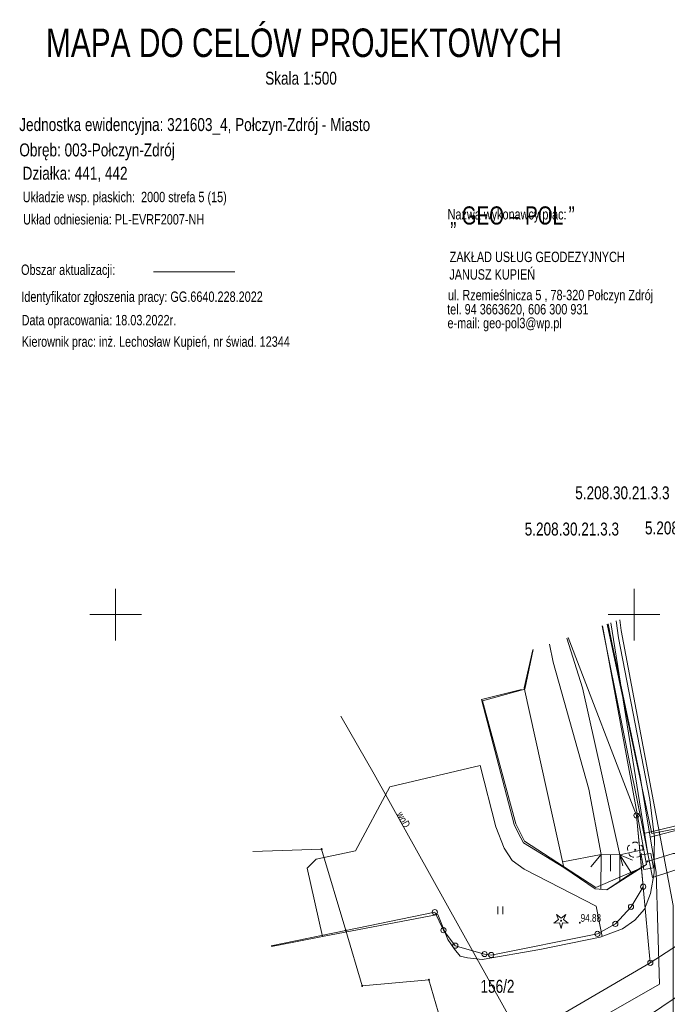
# Model space of a CAD drawing. Header units: metres. Extents: x -320 to 5572509, y -47 to 5960263.
# Tile 55 of 59: x 5572341 to 5572403, y 5960162 to 5960257. Entities that reach past the tile are written whole.
import ezdxf

# ---------------------------------------------------------------- set-up
doc = ezdxf.new("R2010")
doc.units = ezdxf.units.M
doc.header["$MEASUREMENT"] = 0
for name, color, linetype in [('202-Punkt_graniczny_stabilizowa', 7, 'Continuous'), ('203-Punkt_zalamania_granicy_dzi', 7, 'Continuous'), ('211-Nr_dzialki', 7, 'Continuous'), ('218-Granica_uzytku', 7, 'Continuous'), ('219-Linia_granicy', 7, 'Continuous'), ('423-Krawedz_chodnika', 7, 'Continuous'), ('585-Os_przewodu-SEPOD_-_ob__pro', 7, 'Continuous'), ('820-Skarpa_nieumocniona', 7, 'Continuous'), ('823-Szczyt_skarpy_nieumocninej', 7, 'Continuous'), ('921-Drzewo_iglaste', 7, 'Continuous'), ('922-Drzewo_lisciaste', 7, 'Continuous'), ('940-Trawnik_symb__poj_', 7, 'Continuous'), ('__opis_mapy_dcp', 7, 'Continuous'), ('ark', 7, 'Continuous'), ('komora_podziemna_-_przewod_tele', 7, 'Continuous'), ('kraweznik__linia_', 7, 'Continuous'), ('przewod_elektroenergetyczny__li', 7, 'Continuous'), ('przewod_gazowy__linia_', 7, 'Continuous'), ('przewod_telekomunikacyjny__lini', 7, 'Continuous'), ('przewod_wodociagowy__linia_', 7, 'Continuous'), ('przewod_wodociagowy__linia_-Atr', 7, 'Continuous'), ('punkt_o_okreslonej_wysokosci__s', 7, 'Continuous'), ('punkt_wysokosciowy_sztuczny', 7, 'Continuous'), ('punkt_wysokosciowy_sztuczny-Atr', 7, 'Continuous'), ('siatka500', 7, 'Continuous')]:
    doc.layers.add(name, color=color, linetype=linetype)
doc.styles.add('GENERATED_STYLE_1', font='arial.ttf')

# ---------------------------------------------------------------- blocks, each defined once
blk = doc.blocks.new('EGBP04_2a')
at = {"layer": '202-Punkt_graniczny_stabilizowa', "color": 7, "lineweight": 13}
blk.add_circle((0, 0), 0.25, dxfattribs=at)
blk = doc.blocks.new('EGBP04_03')
at = {"layer": '203-Punkt_zalamania_granicy_dzi', "color": 7, "lineweight": 13}
blk.add_circle((0, 0), 0.05, dxfattribs=at)
blk = doc.blocks.new('921')
at = {"layer": '921-Drzewo_iglaste', "color": 7, "lineweight": 13}
for p, q in [((-0.7, -0.25), (-0.25, 0.1)), ((-0.25, 0.1), (-0.45, 0.6)), ((-0.45, 0.6), (0, 0.25)), ((0, 0.25), (0.45, 0.6)), ((0.45, 0.6), (0.25, 0.1)), ((0.25, 0.1), (0.7, -0.25)), ((-0.15, -0.2), (-0.7, -0.25)), ((0, -0.75), (-0.15, -0.2)), ((0.15, -0.2), (0, -0.75)), ((0.7, -0.25), (0.15, -0.2))]:
    blk.add_line(p, q, dxfattribs=at)
blk.add_circle((0, 0), 0.05, dxfattribs=at)
blk = doc.blocks.new('OBOP02_01')
at = {"layer": '922-Drzewo_lisciaste', "color": 7, "lineweight": 13}
blk.add_circle((0, 0), 0.05, dxfattribs=at)
for centre, radius, start, end in [((-0.35, 0.1), 0.4, 119.84816, 203.51949), ((0, 0.35), 0.4, 50.114, 129.886), ((0.35, 0.1), 0.4, 336.88451, 60.15184), ((-0.2, -0.3), 0.4, 187.477, 278.47884), ((0.2, -0.275), 0.425, 262.64593, 349.62892)]:
    blk.add_arc(centre, radius, start, end, dxfattribs=at)
blk = doc.blocks.new('940P')
at = {"layer": '940-Trawnik_symb__poj_', "color": 7, "lineweight": 13}
for p, q in [((-0.25, -0.375), (-0.25, 0.375)), ((0.25, -0.375), (0.25, 0.375))]:
    blk.add_line(p, q, dxfattribs=at)
blk = doc.blocks.new('PW01')
at = {"layer": 'punkt_o_okreslonej_wysokosci__s', "color": 7, "lineweight": 13}
for p, q in [((-0.045, 0), (-0.0318, 0.0318)), ((-0.0318, -0.0318), (-0.045, 0)), ((-0.0318, 0.0318), (0, 0.045)), ((0, 0.045), (0.0318, 0.0318)), ((0.0318, 0.0318), (0.045, 0)), ((0.045, 0), (0.0318, -0.0318)), ((0, -0.045), (-0.0318, -0.0318)), ((0.0318, -0.0318), (0, -0.045))]:
    blk.add_line(p, q, dxfattribs=at)
blk = doc.blocks.new('PW02')
at = {"layer": 'punkt_wysokosciowy_sztuczny', "color": 7, "lineweight": 13}
for p, q in [((-0.045, 0), (-0.0318, 0.0318)), ((-0.0318, -0.0318), (-0.045, 0)), ((-0.0318, 0.0318), (0, 0.045)), ((0, 0.045), (0.0318, 0.0318)), ((0.0318, 0.0318), (0.045, 0)), ((0.045, 0), (0.0318, -0.0318)), ((0, -0.045), (-0.0318, -0.0318)), ((0.0318, -0.0318), (0, -0.045))]:
    blk.add_line(p, q, dxfattribs=at)

msp = doc.modelspace()

# ---------------------------------------------------------------- linework, layer by layer
at = {"layer": '218-Granica_uzytku', "color": 3, "lineweight": 18, "flags": 128}
for points in [[(5572400.23, 5960180.62), (5572393.645, 5960197.78)], [(5572393.645, 5960197.78), (5572400.23, 5960180.62)], [(5572389.46, 5960192.8), (5572390.269, 5960196.615)], [(5572390.269, 5960196.615), (5572389.46, 5960192.8)], [(5572385.38, 5960191.69), (5572389.46, 5960192.8)], [(5572389.46, 5960192.8), (5572385.38, 5960191.69)], [(5572388.6, 5960179.8), (5572385.38, 5960191.69)], [(5572385.38, 5960191.69), (5572388.6, 5960179.8)], [(5572400.71, 5960175.56), (5572400.23, 5960180.62)], [(5572400.23, 5960180.62), (5572400.71, 5960175.56)], [(5572389.42, 5960178.14), (5572388.6, 5960179.8)], [(5572388.6, 5960179.8), (5572389.42, 5960178.14)], [(5572363.222, 5960177.147), (5572369.87, 5960177.37)], [(5572369.87, 5960177.37), (5572372.19, 5960169.52)], [(5572396.31, 5960173.66), (5572389.42, 5960178.14)], [(5572389.42, 5960178.14), (5572396.31, 5960173.66)], [(5572400.71, 5960175.56), (5572396.31, 5960173.66)], [(5572396.31, 5960173.66), (5572400.71, 5960175.56)], [(5572400.88, 5960173.74), (5572400.71, 5960175.56)], [(5572400.71, 5960175.56), (5572400.88, 5960173.74)], [(5572399.71, 5960171.8), (5572400.88, 5960173.74)], [(5572400.88, 5960173.74), (5572399.71, 5960171.8)], [(5572398.2, 5960170.15), (5572399.71, 5960171.8)], [(5572399.71, 5960171.8), (5572398.2, 5960170.15)], [(5572372.19, 5960169.52), (5572380.78, 5960171.29)], [(5572380.78, 5960171.29), (5572372.19, 5960169.52)], [(5572380.78, 5960171.29), (5572381.62, 5960169.54)], [(5572381.62, 5960169.54), (5572380.78, 5960171.29)], [(5572396.47, 5960169.19), (5572398.2, 5960170.15)], [(5572398.2, 5960170.15), (5572396.47, 5960169.19)], [(5572372.19, 5960169.52), (5572365.013, 5960168.037)], [(5572381.62, 5960169.54), (5572382.76, 5960168.05)], [(5572382.76, 5960168.05), (5572381.62, 5960169.54)], [(5572386.22, 5960167.15), (5572396.47, 5960169.19)], [(5572396.47, 5960169.19), (5572386.22, 5960167.15)], [(5572382.76, 5960168.05), (5572385.58, 5960167.24)], [(5572385.58, 5960167.24), (5572382.76, 5960168.05)], [(5572385.58, 5960167.24), (5572386.22, 5960167.15)], [(5572386.22, 5960167.15), (5572385.58, 5960167.24)]]:
    msp.add_lwpolyline(points, dxfattribs=at)
at = {"layer": '219-Linia_granicy', "color": 178, "lineweight": 18, "flags": 128}
for points in [[(5572400.23, 5960180.62), (5572393.645, 5960197.78)], [(5572400.88, 5960173.74), (5572400.23, 5960180.62)], [(5572369.87, 5960177.37), (5572363.222, 5960177.147)], [(5572372.19, 5960169.52), (5572369.87, 5960177.37)], [(5572418.09, 5960177.08), (5572401.57, 5960166.4)], [(5572400.88, 5960173.74), (5572399.71, 5960171.8)], [(5572401.57, 5960166.4), (5572400.88, 5960173.74)], [(5572399.71, 5960171.8), (5572398.2, 5960170.15)], [(5572380.78, 5960171.29), (5572372.19, 5960169.52)], [(5572381.62, 5960169.54), (5572380.78, 5960171.29)], [(5572398.2, 5960170.15), (5572396.47, 5960169.19)], [(5572373.78, 5960164.16), (5572372.19, 5960169.52)], [(5572382.76, 5960168.05), (5572381.62, 5960169.54)], [(5572396.47, 5960169.19), (5572386.22, 5960167.15)], [(5572385.58, 5960167.24), (5572382.76, 5960168.05)], [(5572386.22, 5960167.15), (5572385.58, 5960167.24)], [(5572401.57, 5960166.4), (5572382.91, 5960155.48)], [(5572380.21, 5960164.76), (5572373.78, 5960164.16)], [(5572382.91, 5960155.48), (5572380.21, 5960164.76)]]:
    msp.add_lwpolyline(points, dxfattribs=at)
at = {"layer": '423-Krawedz_chodnika', "color": 7, "lineweight": 13, "flags": 128}
for points in [[(5572389.14, 5960192.78), (5572385.29, 5960191.79), (5572388.43, 5960179.73), (5572388.82, 5960178.95), (5572389.35, 5960177.99), (5572393.24, 5960175.59), (5572396.24, 5960173.54), (5572397.39, 5960173.43), (5572401.21, 5960175.88)], [(5572396.92, 5960168.92), (5572396.36, 5960171.86), (5572389.39, 5960175.43), (5572388.24, 5960176.27), (5572387.47, 5960177.46), (5572386.67, 5960179.53), (5572385.15, 5960185.45), (5572376.43, 5960183.38), (5572373.12, 5960177.21), (5572369.33, 5960176.39), (5572368.46, 5960175.52), (5572369.95, 5960168.92)]]:
    msp.add_lwpolyline(points, dxfattribs=at)
at = {"layer": '585-Os_przewodu-SEPOD_-_ob__pro', "color": 1, "lineweight": 18, "flags": 128}
msp.add_lwpolyline([(5572472.512, 5960221.71), (5572470.4, 5960219.76), (5572453.01, 5960203.41), (5572445.09, 5960196.46), (5572435.13, 5960188.41), (5572429.07, 5960183.88), (5572427.56, 5960182.46), (5572424.36, 5960180.41), (5572414.43, 5960174.42), (5572413.1, 5960174.45), (5572411.1, 5960175.98), (5572408.97, 5960180.3), (5572401.73, 5960178.88), (5572397.411, 5960199.08)], dxfattribs=at)
at = {"layer": '820-Skarpa_nieumocniona', "color": 7, "lineweight": 13, "flags": 128}
for points in [[(5572398.63, 5960176.82), (5572400.94, 5960177.33)], [(5572396.82, 5960176.84), (5572393.13, 5960176.14)], [(5572396.82, 5960176.84), (5572395.84, 5960175.66)], [(5572396.82, 5960176.84), (5572396.8, 5960173.48)], [(5572397.73, 5960176.82), (5572397.72, 5960175.24)], [(5572398.63, 5960176.82), (5572398.62, 5960174.27)], [(5572398.63, 5960176.82), (5572399.86, 5960176.31)], [(5572398.63, 5960176.82), (5572398.93, 5960175.76)]]:
    msp.add_lwpolyline(points, dxfattribs=at)
at = {"layer": '823-Szczyt_skarpy_nieumocninej', "color": 7, "lineweight": 13, "flags": 128}
for points in [[(5572396.956, 5960198.923), (5572401.21, 5960175.88), (5572399.75, 5960175.04), (5572398.63, 5960176.82)], [(5572398.63, 5960176.82), (5572395.03, 5960192.92), (5572393.518, 5960197.736)], [(5572391.842, 5960197.158), (5572392.21, 5960195.42), (5572395.64, 5960183.16), (5572396.82, 5960176.84), (5572398.63, 5960176.82), (5572399.75, 5960175.04), (5572397.39, 5960173.43), (5572396.24, 5960173.54), (5572393.24, 5960175.59), (5572389.41, 5960192.93), (5572390.249, 5960196.608)]]:
    msp.add_lwpolyline(points, dxfattribs=at)
at = {"layer": '__opis_mapy_dcp', "color": 7, "lineweight": 13, "flags": 128}
msp.add_lwpolyline([(5572353.649, 5960233.075), (5572361.509, 5960233.075)], dxfattribs=at)
at = {"layer": 'komora_podziemna_-_przewod_tele', "color": 30, "lineweight": 18, "flags": 128}
msp.add_lwpolyline([(5572401.63, 5960176.96), (5572401.87, 5960175.57), (5572400.94, 5960175.4), (5572400.7, 5960176.8)], close=True, dxfattribs=at)
at = {"layer": 'kraweznik__linia_', "color": 7, "lineweight": 13, "flags": 128}
msp.add_lwpolyline([(5572365.028, 5960167.961), (5572367.34, 5960168.42), (5572369.95, 5960168.92), (5572381.09, 5960171.07), (5572382.03, 5960168.64), (5572382.67, 5960167.71), (5572383.24, 5960167.05), (5572383.93, 5960166.87), (5572385.36, 5960166.7), (5572390.92, 5960167.67), (5572396.74, 5960168.86), (5572398.9, 5960169.67), (5572400.09, 5960170.52), (5572401.01, 5960171.57), (5572401.59, 5960173.08), (5572401.94, 5960175.07), (5572401.95, 5960176.9), (5572401.98, 5960178.47), (5572401.53, 5960182.15), (5572398.51, 5960197.75), (5572398.28, 5960199.381)], dxfattribs=at)
at = {"layer": 'przewod_elektroenergetyczny__li', "color": 1, "lineweight": 18, "flags": 128}
for points in [[(5572396.935, 5960198.916), (5572400.94, 5960178.88), (5572401.78, 5960174.63), (5572410.43, 5960177.46), (5572411.31, 5960178.71), (5572413.9, 5960176.69), (5572417.05, 5960176.14), (5572427.22, 5960182.49), (5572435.13, 5960188.41), (5572435.28, 5960187.82), (5572435.13, 5960188.41), (5572446.28, 5960197.41), (5572453.01, 5960203.41), (5572468.74, 5960217.71), (5572468.67, 5960218.93), (5572470.06, 5960219.24), (5572472.496, 5960221.757)], [(5572397.501, 5960199.112), (5572397.85, 5960197.29), (5572400.58, 5960184.39), (5572401.57, 5960178.52), (5572409.18, 5960180.53), (5572410.55, 5960177.49), (5572411.1, 5960175.98), (5572416.11, 5960174.85), (5572429.42, 5960182.69), (5572435.18, 5960187.41), (5572443.43, 5960194.24), (5572449.65, 5960200.16), (5572458.85, 5960209.02), (5572470.4, 5960219.76), (5572472.512, 5960221.71)], [(5572400.94, 5960178.88), (5572409.17, 5960180.85), (5572412.43, 5960175.76), (5572416.04, 5960174.93), (5572419.42, 5960176.98), (5572425.97, 5960168.82), (5572418.19, 5960162.43), (5572415.87, 5960159.72), (5572414.82, 5960152.61), (5572418.65, 5960132.79), (5572424.28, 5960103.27), (5572427.13, 5960087.71), (5572429.17, 5960076.91), (5572431.17, 5960066.73), (5572433.61, 5960054.57), (5572434.061, 5960052.256)], [(5572369.573, 5960144.843), (5572376.92, 5960149.72), (5572402.44, 5960164.35), (5572402.13, 5960175.14), (5572401.57, 5960178.52)]]:
    msp.add_lwpolyline(points, dxfattribs=at)
at = {"layer": 'przewod_gazowy__linia_', "color": 30, "lineweight": 18, "flags": 128}
msp.add_lwpolyline([(5572398.613, 5960199.495), (5572398.75, 5960198.48), (5572403.78, 5960171.93), (5572403.76, 5960155.44), (5572404.21, 5960152.58), (5572401.74, 5960152.19), (5572405.62, 5960131.35), (5572409.47, 5960109.91), (5572413.74, 5960088.71), (5572415.87, 5960087.2), (5572417.25, 5960086.16), (5572418.47, 5960083.18), (5572419.14, 5960081.59), (5572421.15, 5960071.68), (5572423.69, 5960059.52), (5572425.484, 5960050.503)], dxfattribs=at)
at = {"layer": 'przewod_telekomunikacyjny__lini', "color": 30, "lineweight": 18, "flags": 128}
msp.add_lwpolyline([(5572397.773, 5960199.206), (5572401.32, 5960176.9)], dxfattribs=at)
at = {"layer": 'przewod_wodociagowy__linia_', "color": 7, "lineweight": 20, "flags": 128}
for points in [[(5572391.58, 5960154.69), (5572374.94, 5960184.59), (5572371.711, 5960190.209)], [(5572370.141, 5960141.954), (5572389.46, 5960154.51), (5572389.68, 5960154.72), (5572390.04, 5960154.84), (5572390.79, 5960154.54), (5572391.58, 5960154.69), (5572392.24, 5960155.14), (5572410.48, 5960167.38), (5572413.49, 5960169.59), (5572434.81, 5960185.17)]]:
    msp.add_lwpolyline(points, dxfattribs=at)
at = {"layer": 'punkt_o_okreslonej_wysokosci__s', "color": 30, "lineweight": 18, "flags": 128}
msp.add_lwpolyline([(5572401.29, 5960176.18), (5572403.781, 5960176.946), (5572406.162, 5960176.946)], dxfattribs=at)
at = {"layer": 'siatka500', "color": 7, "lineweight": 13, "flags": 128}
for points in [[(5572350, 5960197.5), (5572350, 5960202.5)], [(5572400, 5960197.5), (5572400, 5960202.5)], [(5572347.5, 5960200), (5572352.5, 5960200)], [(5572397.5, 5960200), (5572402.5, 5960200)]]:
    msp.add_lwpolyline(points, dxfattribs=at)

# ---------------------------------------------------------------- block references
at = {"layer": '202-Punkt_graniczny_stabilizowa', "color": 7, "lineweight": 13}
for p in [(5572400.23, 5960180.62), (5572400.88, 5960173.74), (5572399.71, 5960171.8), (5572380.78, 5960171.29), (5572381.62, 5960169.54), (5572398.2, 5960170.15), (5572396.47, 5960169.19), (5572382.76, 5960168.05), (5572385.58, 5960167.24), (5572386.22, 5960167.15), (5572401.57, 5960166.4)]:
    msp.add_blockref('EGBP04_2a', p, dxfattribs=at)
at = {"layer": '203-Punkt_zalamania_granicy_dzi', "color": 7, "lineweight": 13}
for p in [(5572369.87, 5960177.37), (5572372.19, 5960169.52), (5572373.78, 5960164.16), (5572380.21, 5960164.76)]:
    msp.add_blockref('EGBP04_03', p, dxfattribs=at)
at = {"layer": '921-Drzewo_iglaste', "color": 7, "lineweight": 13, "rotation": 0.0008399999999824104}
msp.add_blockref('921', (5572392.96, 5960170.46), dxfattribs=at)
at = {"layer": '922-Drzewo_lisciaste', "color": 7, "lineweight": 13, "rotation": 0.0008399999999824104}
msp.add_blockref('OBOP02_01', (5572400.11, 5960177.3), dxfattribs=at)
at = {"layer": '940-Trawnik_symb__poj_', "color": 7, "lineweight": 13, "rotation": 0.0008399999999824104}
msp.add_blockref('940P', (5572387.1, 5960171.45), dxfattribs=at)
at = {"layer": 'punkt_o_okreslonej_wysokosci__s', "color": 30, "lineweight": 18}
msp.add_blockref('PW01', (5572401.29, 5960176.18), dxfattribs=at)
at = {"layer": 'punkt_wysokosciowy_sztuczny', "color": 7, "lineweight": 13}
msp.add_blockref('PW02', (5572394.77, 5960170.26), dxfattribs=at)

# ---------------------------------------------------------------- texts
at = {"layer": '211-Nr_dzialki', "color": 178, "lineweight": 18, "insert": (5572385.188, 5960164.752), "char_height": 1.25, "attachment_point": 1, "style": 'GENERATED_STYLE_1'}
msp.add_mtext('\\A1;{\\W0.750000x;\\pql;\\fArial|b0|i0|c238|p38;156/2}', dxfattribs=at)
at = {"layer": '__opis_mapy_dcp', "color": 7, "lineweight": 13, "style": 'GENERATED_STYLE_1'}
for s, insert, char_height, attachment_point in [('\\A1;{\\W0.750000x;\\pql;\\fArial|b0|i0|c238|p38; MAPA DO CELÓW PROJEKTOWYCH}', (5572342.475, 5960253.767), 2.75, 7), ('\\A1;{\\W0.750000x;\\pql;\\fArial|b0|i0|c238|p38; Skala 1:500}', (5572364.056, 5960251.12), 1.25, 7), ('\\A1;{\\W0.750000x;\\pql;\\fArial|b0|i0|c238|p38;Jednostka ewidencyjna: 321603_4, Połczyn-Zdrój - Miasto}', (5572340.701, 5960246.284), 1.25, 7), ('\\A1;{\\W0.750000x;\\pql;\\fArial|b0|i0|c238|p38;Obręb: 003-Połczyn-Zdrój}', (5572340.709, 5960243.835), 1.25, 7), ('\\A1;{\\W0.750000x;\\pql;\\fArial|b0|i0|c238|p38;Działka: 441, 442}', (5572341.029, 5960241.734), 1.25, 7), ('\\A1;{\\W0.750000x;\\pql;\\fArial|b0|i0|c238|p38;Układzie wsp. płaskich:  2000 strefa 5 (15)}', (5572341.037, 5960239.495), 1, 7), ('\\A1;{\\W0.750000x;\\pql;\\fArial|b0|i0|c238|p38;„ GEO – POL ” }', (5572382.259, 5960239.39), 1.75, 1), ('\\A1;{\\W0.750000x;\\pql;\\fArial|b0|i0|c238|p38;Układ odniesienia: PL-EVRF2007-NH}', (5572341.07, 5960237.63), 1, 7), ('\\A1;{\\W0.750000x;\\pql;\\fArial|b0|i0|c238|p38;Nazwa wykonawcy prac:}', (5572382.015, 5960237.826), 1, 7), ('\\A1;{\\W0.750000x;\\pql;\\fArial|b0|i0|c238|p38;ZAKŁAD USŁUG GEODEZYJNYCH }', (5572382.222, 5960234.004), 1, 7), ('\\A1;{\\W0.750000x;\\pql;\\fArial|b0|i0|c238|p38;Obszar aktualizacji:}', (5572340.877, 5960232.475), 1, 7), ('\\A1;{\\W0.750000x;\\pql;\\fArial|b0|i0|c238|p38;JANUSZ KUPIEŃ }', (5572382.186, 5960232.311), 1, 7), ('\\A1;{\\W0.750000x;\\pql;\\fArial|b0|i0|c238|p38;Identyfikator zgłoszenia pracy: GG.6640.228.2022}', (5572340.899, 5960229.874), 1, 7), ('\\A1;{\\W0.750000x;\\pql;\\fArial|b0|i0|c238|p38;ul. Rzemieślnicza 5 , 78-320 Połczyn Zdrój }', (5572382.044, 5960230.035), 1, 7), ('\\A1;{\\W0.750000x;\\pql;\\fArial|b0|i0|c238|p38;tel. 94 3663620, 606 300 931 }', (5572381.972, 5960228.779), 1, 7), ('\\A1;{\\W0.750000x;\\pql;\\fArial|b0|i0|c238|p38;Data opracowania: 18.03.2022r. }', (5572340.931, 5960227.613), 1, 7), ('\\A1;{\\W0.750000x;\\pql;\\fArial|b0|i0|c238|p38;e-mail: geo-pol3@wp.pl}', (5572382.008, 5960227.334), 1, 7), ('\\A1;{\\W0.750000x;\\pql;\\fArial|b0|i0|c238|p38;Kierownik prac: inż. Lechosław Kupień, nr świad. 12344}', (5572340.947, 5960225.54), 1, 7)]:
    msp.add_mtext(s, dxfattribs=dict(at, insert=insert, char_height=char_height, attachment_point=attachment_point))
at = {"layer": 'ark', "color": 7, "lineweight": 13, "char_height": 1.25, "attachment_point": 1, "style": 'GENERATED_STYLE_1'}
for s, insert in [('\\A1;{\\W0.750000x;\\pql;\\fArial|b0|i0|c238|p38;5.208.30.21.3.3}', (5572394.326, 5960212.377)), ('\\A1;{\\W0.750000x;\\pql;\\fArial|b0|i0|c238|p38;5.208.30.21.3.3}', (5572389.451, 5960208.88)), ('\\A1;{\\W0.750000x;\\pql;\\fArial|b0|i0|c238|p38;5.208.30.21.3.4}', (5572401.054, 5960208.988))]:
    msp.add_mtext(s, dxfattribs=dict(at, insert=insert))
at = {"layer": 'przewod_wodociagowy__linia_-Atr', "color": 7, "lineweight": 20, "insert": (5572377.371, 5960180.893), "char_height": 0.75, "attachment_point": 4, "rotation": 299.097, "style": 'GENERATED_STYLE_1'}
msp.add_mtext('\\A1;{\\W0.750000x;\\pql;\\fArial|b0|i0|c238|p38;woD}', dxfattribs=at)
at = {"layer": 'punkt_wysokosciowy_sztuczny-Atr', "color": 7, "lineweight": 13, "insert": (5572394.85, 5960170.343), "char_height": 0.75, "attachment_point": 7, "style": 'GENERATED_STYLE_1'}
msp.add_mtext('\\A1;{\\W0.750000x;\\pql;\\fArial|b0|i0|c238|p38;94.88}', dxfattribs=at)

doc.saveas('drawing.dxf')
